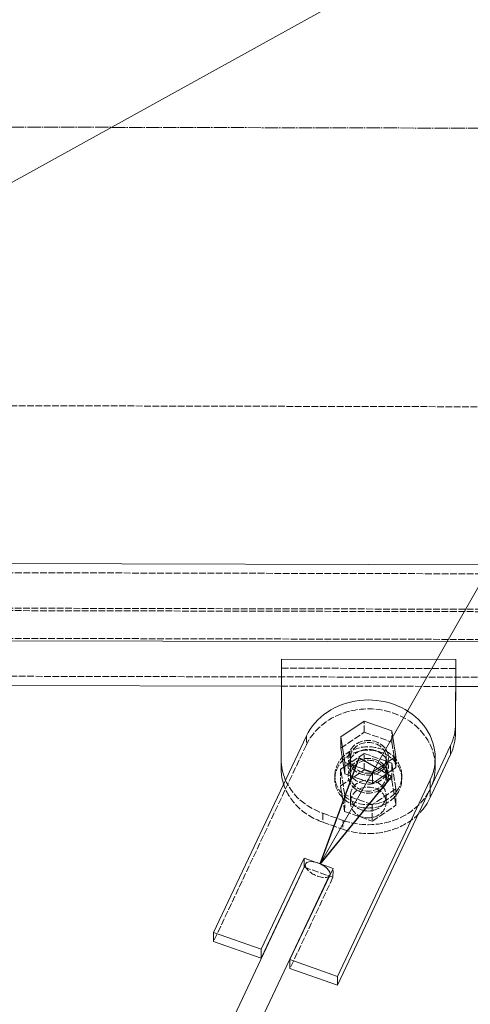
# Model space of a CAD drawing. Header units: millimetres. Extents: x -15129 to 9171, y -18789 to 5877.
# Tile 51 of 256: x -8572 to -8370, y -15165 to -14723. Entities that reach past the tile are written whole.
import ezdxf

# ---------------------------------------------------------------- set-up
doc = ezdxf.new("R2010")
doc.units = ezdxf.units.MM
doc.linetypes.add('ACAD_ISO02W100', pattern=[15, 12, -3])
doc.linetypes.add('ACAD_ISO04W100', pattern=[30, 24, -3, 0, -3])
for name, color, linetype in [('AS_Belki', 145, 'Continuous'), ('AS_Blachy', 30, 'Continuous'), ('AS_DIM_ON', 7, 'Continuous'), ('AS_Sciany betonowe', 252, 'Continuous'), ('AS_Siatki', 72, 'Continuous'), ('AS_Sruby', 9, 'Continuous')]:
    doc.layers.add(name, color=color, linetype=linetype)

msp = doc.modelspace()

# ---------------------------------------------------------------- linework, layer by layer
at = {"layer": 'AS_Belki', "color": 145, "linetype": 'Continuous', "lineweight": 13, "ltscale": 0.25}
for p, q in [((-8334.55, -14967.5), (-9231.92, -14965.47)), ((-8334.63, -15002.14), (-9232, -15000.11)), ((-9112.26, -15020.38), (-8454.46, -15021.87)), ((-8376.29, -15022.04), (-8347.98, -15022.11)), ((-8443.7, -15102.22), (-8785.18, -15826.13)), ((-8778.74, -15839.95), (-8432.59, -15106.16))]:
    msp.add_line(p, q, dxfattribs=at)
at = {"layer": 'AS_Belki', "color": 84, "linetype": 'ACAD_ISO02W100', "lineweight": 13, "ltscale": 0.25}
for p, q in [((-8334.56, -14971.6), (-9231.93, -14969.57)), ((-8334.6, -14987.5), (-9231.97, -14985.47)), ((-8334.6, -14988.59), (-9231.97, -14986.57)), ((-8334.63, -15001.04), (-9232, -14999.01)), ((-9232.04, -15016.01), (-8334.67, -15018.04)), ((-8454.46, -15021.87), (-8376.29, -15022.04))]:
    msp.add_line(p, q, dxfattribs=at)
at = {"layer": 'AS_Belki', "color": 145, "linetype": 'Continuous', "lineweight": 13, "ltscale": 0.25, "extrusion": (-0.3781, -0.801523, 0.46325)}
msp.add_arc((-1187.58, -7995.98, 15296.82), 6, 12.2572, 192.2572, dxfattribs=at)
at = {"layer": 'AS_Belki', "color": 84, "linetype": 'ACAD_ISO02W100', "lineweight": 13, "ltscale": 0.25, "extrusion": (-0.3781, -0.801523, 0.46325)}
msp.add_arc((-1187.58, -7995.98, 15296.82), 6, 192.2572, 12.2572, dxfattribs=at)
at = {"layer": 'AS_Blachy', "color": 145, "linetype": 'Continuous', "lineweight": 13, "ltscale": 0.25}
for p, q in [((-8454.43, -15009.87), (-8454.54, -15054.81)), ((-8376.27, -15010.04), (-8454.43, -15009.87)), ((-8376.33, -15038.82), (-8376.27, -15010.04)), ((-8376.28, -15014.04), (-8376.27, -15010.04)), ((-8376.34, -15042.82), (-8376.28, -15014.04)), ((-8376.33, -15038.82), (-8376.34, -15042.82)), ((-8443.22, -15044.26), (-8484.81, -15132.43)), ((-8387.69, -15067.94), (-8378.56, -15048.59)), ((-8378.56, -15048.59), (-8378.57, -15052.59)), ((-8454.54, -15054.81), (-8454.54, -15058.81)), ((-8385.46, -15057.99), (-8385.45, -15053.99)), ((-8384.45, -15065.05), (-8378.57, -15052.59)), ((-8429.27, -15152.1), (-8387.68, -15063.94)), ((-8387.68, -15063.94), (-8387.69, -15067.94)), ((-8429.28, -15156.1), (-8387.69, -15067.94)), ((-8387.69, -15071.94), (-8384.45, -15065.05)), ((-8387.69, -15067.94), (-8387.69, -15071.94)), ((-8463.52, -15139.97), (-8444.24, -15099.09)), ((-8444.24, -15099.09), (-8444.25, -15103.09)), ((-8444.24, -15099.09), (-8438.42, -15101.15)), ((-8463.53, -15143.97), (-8444.25, -15103.09)), ((-8431.28, -15103.68), (-8450.56, -15144.56)), ((-8444.25, -15103.09), (-8444.13, -15103.13)), ((-8437.85, -15101.35), (-8431.28, -15103.68)), ((-8433.02, -15107.07), (-8432.89, -15107.11)), ((-8484.81, -15132.43), (-8484.82, -15136.43)), ((-8484.81, -15132.43), (-8463.52, -15139.97)), ((-8484.82, -15136.43), (-8463.53, -15143.97)), ((-8463.53, -15143.97), (-8463.52, -15139.97)), ((-8450.56, -15144.56), (-8450.57, -15148.56)), ((-8450.57, -15148.56), (-8429.28, -15156.1)), ((-8450.56, -15144.56), (-8429.27, -15152.1)), ((-8429.27, -15152.1), (-8429.28, -15156.1))]:
    msp.add_line(p, q, dxfattribs=at)
at = {"layer": 'AS_Blachy', "color": 84, "linetype": 'ACAD_ISO02W100', "lineweight": 13, "ltscale": 0.25}
for p, q in [((-8454.43, -15009.87), (-8454.44, -15013.87)), ((-8376.28, -15014.04), (-8454.44, -15013.87)), ((-8443.22, -15044.26), (-8443.23, -15048.26)), ((-8443.23, -15048.26), (-8484.82, -15136.43)), ((-8423.78, -15051.15), (-8423.79, -15055.15)), ((-8454.54, -15054.81), (-8454.54, -15058.81)), ((-8423.79, -15055.15), (-8423.8, -15059.15)), ((-8407.13, -15061.05), (-8407.12, -15057.05)), ((-8407.14, -15065.05), (-8407.13, -15061.21)), ((-8407.13, -15061.21), (-8407.13, -15061.05)), ((-8435.88, -15078.93), (-8435.89, -15082.93)), ((-8435.88, -15078.93), (-8426.8, -15082.14)), ((-8426.8, -15082.14), (-8426.81, -15086.14)), ((-8435.89, -15082.93), (-8426.81, -15086.14)), ((-8444.13, -15103.13), (-8433.02, -15107.07)), ((-8438.42, -15101.15), (-8437.85, -15101.35)), ((-8431.29, -15107.68), (-8431.28, -15103.68)), ((-8431.29, -15107.68), (-8450.57, -15148.56)), ((-8432.89, -15107.11), (-8431.29, -15107.68))]:
    msp.add_line(p, q, dxfattribs=at)
at = {"layer": 'AS_Blachy', "color": 84, "linetype": 'ACAD_ISO02W100', "lineweight": 13, "ltscale": 0.25, "extrusion": (0.001127, 0.499998, 0.866026)}
for centre in [(8381.49, 13053.63, -7536.51), (8381.49, 13060.56, -7540.51)]:
    msp.add_circle(centre, 9, dxfattribs=at)
at = {"layer": 'AS_Blachy', "color": 145, "linetype": 'Continuous', "lineweight": 13, "ltscale": 0.25, "extrusion": (0.001127, 0.499998, 0.866026)}
for centre, start, end in [((8381.49, 13053.63, -7536.51), 157.8958, 337.8958), ((8372.41, 13043.78, -7530.83), 157.8958, 179.9996), ((8372.41, 13040.32, -7528.83), 157.8958, 179.9996), ((8390.57, 13054.33, -7536.91), 359.9996, 20.4472), ((8390.57, 13057.79, -7538.91), 359.9996, 14.4232), ((8381.49, 13057.09, -7538.51), 157.8958, 180.3958), ((8381.49, 13060.56, -7540.51), 140.716, 157.8958)]:
    msp.add_arc(centre, 30, start, end, dxfattribs=at)
at = {"layer": 'AS_Blachy', "color": 84, "linetype": 'ACAD_ISO02W100', "lineweight": 13, "ltscale": 0.25, "extrusion": (0.001127, 0.499998, 0.866026)}
for centre, start, end in [((8381.49, 13057.09, -7538.51), 180.3958, 337.8958), ((8390.57, 13054.33, -7536.91), 20.4472, 67.8958), ((8390.57, 13057.79, -7538.91), 14.4232, 67.8958), ((8381.49, 13057.09, -7538.51), 67.8958, 157.8958), ((8381.49, 13060.56, -7540.51), 67.8958, 140.716)]:
    msp.add_arc(centre, 30, start, end, dxfattribs=at)
at = {"layer": 'AS_Blachy', "color": 84, "linetype": 'ACAD_ISO02W100', "lineweight": 13, "ltscale": 0.25, "extrusion": (-0.001127, -0.499998, -0.866026)}
for start, end in [(202.1042, 247.1042), (247.1042, 292.1042), (292.1042, 22.1042), (22.1042, 202.1042)]:
    msp.add_arc((-8381.49, 13057.09, 7538.51), 9, start, end, dxfattribs=at)
at = {"layer": 'AS_DIM_ON', "color": 7, "lineweight": 13}
for p in [(-9124.41, -15099.41), (-8437.07, -15101.68)]:
    msp.add_line(p, (-8118.67, -14543.41), dxfattribs=at)
at = {"layer": 'AS_DIM_ON', "color": 0, "linetype": 'ByBlock', "lineweight": -2}
for p, q in [((-8437.07, -15101.68, 38524.03), (-8419.54, -15054.12, 38524.03)), ((-8405.06, -15062.38, 38524.03), (-8419.54, -15054.12, 38524.03)), ((-8405.06, -15062.38, 38524.03), (-8437.07, -15101.68, 38524.03))]:
    msp.add_line(p, q, dxfattribs=at)
at = {"layer": 'AS_Sciany betonowe', "color": 145, "linetype": 'ACAD_ISO02W100', "lineweight": 13, "ltscale": 0.25}
msp.add_line((-8325.39, -14896.7), (-9240.76, -14894.62), dxfattribs=at)
at = {"layer": 'AS_Siatki', "color": 20, "linetype": 'ACAD_ISO04W100', "lineweight": 13, "ltscale": 0.25}
msp.add_line((-11691.86, -14764.11), (41.47, -14790.66), dxfattribs=at)
at = {"layer": 'AS_Sruby', "color": 145, "linetype": 'Continuous', "lineweight": 13, "ltscale": 0.25}
for p, q in [((-8417.25, -15037.62), (-8427.82, -15044.71)), ((-8404.87, -15042.01), (-8417.25, -15037.62)), ((-8403.06, -15053.48), (-8404.87, -15042.01)), ((-8427.82, -15044.71), (-8427.83, -15049.71)), ((-8426.01, -15056.19), (-8427.82, -15044.71)), ((-8427.83, -15049.71), (-8426.02, -15061.19)), ((-8403.06, -15053.48), (-8413.63, -15060.58)), ((-8403.07, -15058.48), (-8403.06, -15053.48)), ((-8426.02, -15061.19), (-8426.01, -15056.19)), ((-8413.63, -15060.58), (-8426.01, -15056.19)), ((-8413.64, -15065.58), (-8403.07, -15058.48)), ((-8426.02, -15061.19), (-8413.64, -15065.58)), ((-8413.63, -15060.58), (-8413.64, -15065.58))]:
    msp.add_line(p, q, dxfattribs=at)
at = {"layer": 'AS_Sruby', "color": 84, "linetype": 'ACAD_ISO02W100', "lineweight": 13, "ltscale": 0.25}
for p, q in [((-8417.26, -15042.62), (-8417.25, -15037.62)), ((-8427.83, -15049.71), (-8417.26, -15042.62)), ((-8417.26, -15042.62), (-8404.88, -15047.01)), ((-8404.88, -15047.01), (-8404.87, -15042.01)), ((-8404.88, -15047.01), (-8403.07, -15058.48)), ((-8423.45, -15054.13), (-8423.46, -15057.36)), ((-8417.28, -15052.12), (-8423.45, -15056.26)), ((-8417.3, -15059.52), (-8417.28, -15052.12)), ((-8407.45, -15055.6), (-8417.28, -15052.12)), ((-8407.46, -15057.35), (-8407.45, -15054.07)), ((-8407.16, -15055.71), (-8407.45, -15055.6)), ((-8404.9, -15056.51), (-8407.16, -15055.71)), ((-8427.85, -15059.21), (-8427.87, -15066.61)), ((-8427.87, -15066.61), (-8417.3, -15059.52)), ((-8426.48, -15058.29), (-8427.85, -15059.21)), ((-8426.04, -15070.69), (-8427.85, -15059.21)), ((-8423.79, -15056.49), (-8426.48, -15058.29)), ((-8423.78, -15056.48), (-8423.79, -15056.49)), ((-8423.75, -15056.46), (-8423.78, -15056.48)), ((-8423.45, -15056.26), (-8423.75, -15056.46)), ((-8423.46, -15057.36), (-8423.47, -15061.36)), ((-8417.3, -15059.52), (-8404.92, -15063.91)), ((-8407.47, -15061.35), (-8407.46, -15057.35)), ((-8404.92, -15063.91), (-8404.9, -15056.51)), ((-8404.44, -15059.41), (-8404.9, -15056.51)), ((-8403.09, -15067.98), (-8404.44, -15059.41)), ((-8430.47, -15062.15), (-8430.47, -15063.65)), ((-8423.47, -15061.36), (-8423.47, -15062.09)), ((-8423.47, -15062.09), (-8423.47, -15062.13)), ((-8407.47, -15061.44), (-8407.47, -15061.35)), ((-8407.47, -15062.07), (-8407.47, -15061.44)), ((-8404.92, -15063.91), (-8403.11, -15075.38)), ((-8400.47, -15063.54), (-8400.47, -15062.04)), ((-8427.87, -15066.61), (-8427.06, -15071.74)), ((-8403.09, -15067.98), (-8413.66, -15075.08)), ((-8403.1, -15070.92), (-8403.09, -15067.98)), ((-8427.06, -15071.74), (-8426.06, -15078.09)), ((-8426.06, -15078.09), (-8426.05, -15072.8)), ((-8426.05, -15072.8), (-8426.04, -15070.69)), ((-8413.66, -15075.08), (-8426.04, -15070.69)), ((-8423.49, -15071.03), (-8423.49, -15074.13)), ((-8407.5, -15074.07), (-8407.49, -15070.97)), ((-8403.11, -15075.38), (-8403.1, -15070.92)), ((-8426.06, -15078.09), (-8413.68, -15082.48)), ((-8413.66, -15075.08), (-8413.68, -15082.48)), ((-8413.68, -15082.48), (-8403.11, -15075.38))]:
    msp.add_line(p, q, dxfattribs=at)
at = {"layer": 'AS_Sruby', "color": 84, "linetype": 'ACAD_ISO02W100', "lineweight": 13, "ltscale": 0.25, "extrusion": (0.001127, 0.499998, 0.866026)}
for centre, radius in [((8381.49, 13053.63, -7536.51), 8), ((8381.49, 13061.86, -7541.26), 15), ((8381.49, 13060.56, -7540.51), 15), ((8381.49, 13060.56, -7540.51), 8), ((8381.49, 13068.27, -7544.96), 8), ((8381.49, 13070.95, -7546.51), 8)]:
    msp.add_circle(centre, radius, dxfattribs=at)

doc.saveas('drawing.dxf')
